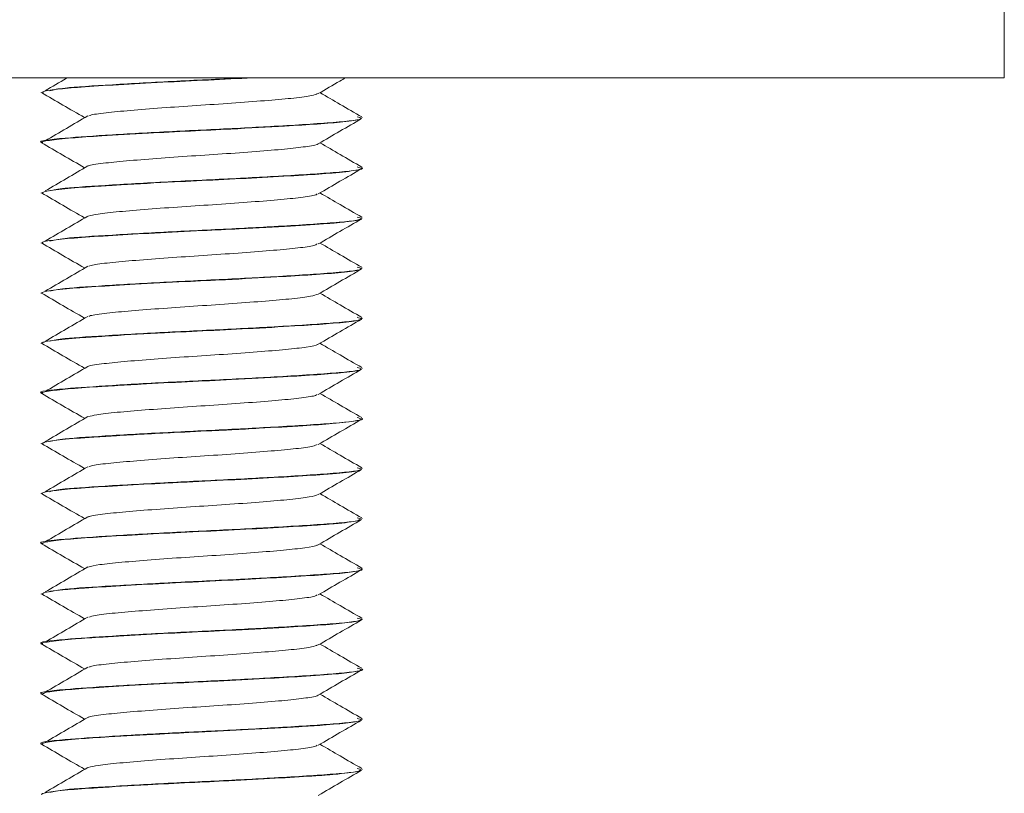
# Model space of a CAD drawing. Header units: millimetres. Extents: x 202 to 1221, y -164 to 1261.
# Tile 17 of 30: x 618 to 643, y 733 to 752. Entities that reach past the tile are written whole.
import ezdxf

# ---------------------------------------------------------------- set-up
doc = ezdxf.new("R2010")
doc.units = ezdxf.units.MM

msp = doc.modelspace()

# ---------------------------------------------------------------- linework, layer by layer
at = {"color": 7, "linetype": 'Continuous', "lineweight": 15}
for p, q in [((642.864, 761.031), (642.864, 751.031)), ((642.864, 751.031), (492.864, 751.031)), ((618.864, 750.664), (618.864, 750.655)), ((626.864, 750.03), (626.864, 750.04)), ((618.864, 749.414), (618.864, 749.405)), ((626.864, 748.78), (626.864, 748.79)), ((618.864, 748.164), (618.864, 748.155)), ((626.864, 747.53), (626.864, 747.54)), ((618.864, 746.914), (618.864, 746.905)), ((626.864, 746.28), (626.864, 746.29)), ((618.864, 745.664), (618.864, 745.655)), ((626.864, 745.03), (626.864, 745.04)), ((618.864, 744.414), (618.864, 744.405)), ((626.864, 743.78), (626.864, 743.79)), ((618.864, 743.164), (618.864, 743.155)), ((626.864, 742.53), (626.864, 742.54)), ((618.864, 741.914), (618.864, 741.905)), ((626.864, 741.28), (626.864, 741.29)), ((618.864, 740.664), (618.864, 740.655)), ((626.864, 740.03), (626.864, 740.04)), ((618.864, 739.414), (618.864, 739.405)), ((626.864, 738.78), (626.864, 738.79)), ((618.864, 738.164), (618.864, 738.155)), ((626.864, 737.53), (626.864, 737.54)), ((618.864, 736.914), (618.864, 736.905)), ((626.864, 736.28), (626.864, 736.29)), ((618.864, 735.664), (618.864, 735.655)), ((626.864, 735.03), (626.864, 735.04)), ((618.864, 734.414), (618.864, 734.405)), ((626.864, 733.78), (626.864, 733.79))]:
    msp.add_line(p, q, dxfattribs=at)
for points, knots in [([(618.909, 750.655), (618.9, 750.664), (618.873, 750.693), (619.206, 750.743), (619.844, 750.801), (620.751, 750.857), (621.86, 750.919), (623.032, 750.974), (623.769, 751.012), (624.136, 751.031)], [0, 0, 0, 0, 0.077828, 0.238751, 0.379298, 0.54098, 0.699802, 0.850788, 1, 1, 1, 1]), ([(619.512, 751.031), (619.505, 751.028), (619.322, 750.92), (619.139, 750.812), (618.962, 750.708)], [0, 0, 0, 0, 0.0358043, 1, 1, 1, 1]), ([(623.949, 751.031), (623.942, 751.031), (623.409, 751.002), (622.193, 750.948), (620.597, 750.858), (619.385, 750.783), (619.171, 750.732), (619.078, 750.709)], [0, 0, 0, 0, 0.003595, 0.26677, 0.53436, 0.797368, 1, 1, 1, 1]), ([(625.768, 750.636), (625.948, 750.741), (626.175, 750.872), (626.402, 751.004), (626.449, 751.031)], [0, 0, 0, 0, 0.791613, 1, 1, 1, 1]), ([(618.867, 750.662), (619.045, 750.558), (619.402, 750.35), (619.76, 750.143), (619.938, 750.039)], [0, 0, 0, 0, 0.500071, 1, 1, 1, 1]), ([(625.751, 750.637), (625.713, 750.621), (625.629, 750.584), (625.191, 750.525), (624.54, 750.468), (623.731, 750.405), (622.843, 750.346), (621.957, 750.287), (621.151, 750.223), (620.517, 750.167), (620.135, 750.117), (620.068, 750.089), (620.05, 750.082)], [0, 0, 0, 0, 0.089383, 0.198864, 0.306214, 0.416028, 0.524255, 0.632627, 0.742401, 0.849724, 0.959279, 1, 1, 1, 1]), ([(626.851, 750.055), (626.671, 750.159), (626.324, 750.361), (625.976, 750.562), (625.809, 750.66)], [0, 0, 0, 0, 0.517493, 1, 1, 1, 1]), ([(626.735, 750.057), (626.786, 750.044), (626.963, 749.998), (626.244, 749.916), (625.043, 749.841), (623.653, 749.764), (622.212, 749.698), (620.561, 749.608), (619.337, 749.522), (618.727, 749.454), (618.891, 749.417), (618.904, 749.414)], [0, 0, 0, 0, 0.060678, 0.214979, 0.367255, 0.429345, 0.561744, 0.696364, 0.828678, 0.986308, 1, 1, 1, 1]), ([(618.884, 749.405), (618.877, 749.408), (618.833, 749.429), (619.046, 749.47), (619.55, 749.529), (620.402, 749.586), (621.433, 749.646), (622.558, 749.703), (623.738, 749.758), (624.845, 749.82), (625.787, 749.878), (626.443, 749.932), (626.801, 749.98), (626.811, 750.006), (626.814, 750.011)], [0, 0, 0, 0, 0.014654, 0.105228, 0.206424, 0.294736, 0.404134, 0.492264, 0.574934, 0.693071, 0.778062, 0.86806, 0.970276, 1, 1, 1, 1]), ([(620.02, 750.081), (619.844, 749.978), (619.492, 749.77), (619.139, 749.562), (618.962, 749.458)], [0, 0, 0, 0, 0.4999289, 1, 1, 1, 1]), ([(625.768, 749.386), (625.948, 749.491), (626.307, 749.699), (626.667, 749.908), (626.847, 750.012)], [0, 0, 0, 0, 0.499762, 1, 1, 1, 1]), ([(618.867, 749.412), (619.045, 749.308), (619.402, 749.1), (619.76, 748.893), (619.938, 748.789)], [0, 0, 0, 0, 0.500071, 1, 1, 1, 1]), ([(626.851, 748.805), (626.671, 748.909), (626.324, 749.111), (625.976, 749.312), (625.809, 749.41)], [0, 0, 0, 0, 0.517493, 1, 1, 1, 1]), ([(625.76, 749.386), (625.76, 749.385), (625.765, 749.364), (625.525, 749.32), (625.041, 749.26), (624.33, 749.201), (623.496, 749.138), (622.598, 749.081), (621.728, 749.019), (620.955, 748.957), (620.382, 748.9), (620.069, 748.855), (620.035, 748.834), (620.032, 748.832)], [0, 0, 0, 0, 0.007623, 0.117556, 0.22659, 0.334766, 0.444948, 0.552719, 0.662266, 0.77184, 0.879593, 0.989771, 1, 1, 1, 1]), ([(618.889, 748.155), (618.893, 748.167), (618.903, 748.199), (619.304, 748.255), (619.864, 748.3), (620.258, 748.326), (620.39, 748.334), (620.457, 748.338), (620.488, 748.34), (620.501, 748.341), (620.505, 748.341), (620.506, 748.341), (620.506, 748.341), (620.506, 748.341), (620.506, 748.341), (620.506, 748.341), (620.506, 748.341), (620.507, 748.341), (620.508, 748.341), (620.548, 748.344), (620.662, 748.35), (621.177, 748.381), (622.069, 748.43), (623.294, 748.487), (624.412, 748.545), (625.389, 748.602), (626.223, 748.659), (626.714, 748.72), (626.904, 748.761), (626.86, 748.779), (626.858, 748.78)], [0, 0, 0, 0, 0.059131, 0.162957, 0.25511, 0.278222, 0.28978, 0.295559, 0.298449, 0.299171, 0.299352, 0.299442, 0.299487, 0.29949, 0.299491, 0.299493, 0.299496, 0.2995, 0.299588, 0.299965, 0.311318, 0.332705, 0.445947, 0.532936, 0.622994, 0.718209, 0.801606, 0.909273, 0.996252, 1, 1, 1, 1]), ([(620.02, 748.831), (619.844, 748.728), (619.492, 748.52), (619.139, 748.312), (618.962, 748.208)], [0, 0, 0, 0, 0.499929, 1, 1, 1, 1]), ([(626.735, 748.807), (626.786, 748.794), (626.963, 748.748), (626.244, 748.666), (625.042, 748.591), (623.654, 748.514), (622.203, 748.448), (620.595, 748.358), (619.385, 748.283), (619.171, 748.232), (619.078, 748.209)], [0, 0, 0, 0, 0.065202, 0.231007, 0.394635, 0.461355, 0.603624, 0.74828, 0.890459, 1, 1, 1, 1]), ([(625.768, 748.136), (625.948, 748.241), (626.307, 748.449), (626.667, 748.658), (626.847, 748.762)], [0, 0, 0, 0, 0.4997625, 1, 1, 1, 1]), ([(618.867, 748.162), (619.045, 748.058), (619.402, 747.85), (619.76, 747.643), (619.938, 747.539)], [0, 0, 0, 0, 0.500071, 1, 1, 1, 1]), ([(625.739, 748.136), (625.735, 748.129), (625.718, 748.103), (625.417, 748.053), (624.865, 747.995), (624.114, 747.934), (623.254, 747.872), (622.356, 747.815), (621.505, 747.752), (620.783, 747.692), (620.254, 747.636), (620.104, 747.598), (620.034, 747.581)], [0, 0, 0, 0, 0.037807, 0.147705, 0.25549, 0.364341, 0.473919, 0.581237, 0.691001, 0.799416, 0.907604, 1, 1, 1, 1]), ([(626.851, 747.555), (626.671, 747.659), (626.324, 747.861), (625.976, 748.062), (625.809, 748.16)], [0, 0, 0, 0, 0.517493, 1, 1, 1, 1]), ([(618.909, 746.905), (618.897, 746.912), (618.859, 746.938), (619.146, 746.984), (619.729, 747.043), (620.609, 747.098), (621.687, 747.16), (622.787, 747.214), (623.962, 747.271), (625.074, 747.333), (625.828, 747.381), (626.178, 747.41), (626.326, 747.425), (626.615, 747.456), (626.856, 747.487), (626.835, 747.51), (626.834, 747.512)], [0, 0, 0, 0, 0.0392019, 0.1301168, 0.2256769, 0.322736, 0.4171285, 0.5167877, 0.592705, 0.7069479, 0.8100463, 0.8406359, 0.8548906, 0.8789795, 0.9923832, 1, 1, 1, 1]), ([(620.02, 747.581), (619.844, 747.478), (619.492, 747.27), (619.139, 747.062), (618.962, 746.958)], [0, 0, 0, 0, 0.499929, 1, 1, 1, 1]), ([(626.735, 747.557), (626.786, 747.544), (626.963, 747.498), (626.244, 747.416), (625.042, 747.341), (623.654, 747.264), (622.203, 747.198), (620.595, 747.108), (619.385, 747.033), (619.171, 746.982), (619.078, 746.959)], [0, 0, 0, 0, 0.065202, 0.231007, 0.394635, 0.461355, 0.603624, 0.74828, 0.890459, 1, 1, 1, 1]), ([(625.768, 746.886), (625.948, 746.991), (626.307, 747.199), (626.667, 747.408), (626.847, 747.512)], [0, 0, 0, 0, 0.499762, 1, 1, 1, 1]), ([(618.867, 746.912), (619.045, 746.808), (619.402, 746.6), (619.76, 746.393), (619.938, 746.289)], [0, 0, 0, 0, 0.500071, 1, 1, 1, 1]), ([(625.739, 746.887), (625.719, 746.874), (625.667, 746.842), (625.289, 746.786), (624.676, 746.729), (623.889, 746.667), (623.01, 746.606), (622.117, 746.548), (621.292, 746.485), (620.619, 746.427), (620.182, 746.375), (620.086, 746.343), (620.051, 746.331)], [0, 0, 0, 0, 0.068335, 0.178124, 0.285458, 0.395017, 0.503923, 0.61168, 0.721589, 0.829167, 0.938298, 1, 1, 1, 1]), ([(626.851, 746.305), (626.671, 746.409), (626.324, 746.611), (625.976, 746.812), (625.809, 746.91)], [0, 0, 0, 0, 0.517493, 1, 1, 1, 1]), ([(618.866, 745.655), (618.869, 745.661), (618.876, 745.675), (619.002, 745.713), (619.384, 745.765), (620.196, 745.823), (621.215, 745.884), (622.351, 745.943), (623.577, 746.001), (624.681, 746.06), (625.67, 746.12), (626.411, 746.177), (626.82, 746.234), (626.839, 746.268), (626.846, 746.28)], [0, 0, 0, 0, 0.033352, 0.068944, 0.180537, 0.270361, 0.363656, 0.467535, 0.547122, 0.654731, 0.740478, 0.83481, 0.94001, 1, 1, 1, 1]), ([(620.02, 746.331), (619.844, 746.228), (619.492, 746.02), (619.139, 745.812), (618.962, 745.708)], [0, 0, 0, 0, 0.499929, 1, 1, 1, 1]), ([(626.735, 746.307), (626.786, 746.294), (626.963, 746.248), (626.244, 746.166), (625.042, 746.091), (623.654, 746.014), (622.203, 745.948), (620.595, 745.858), (619.385, 745.783), (619.171, 745.732), (619.078, 745.709)], [0, 0, 0, 0, 0.065202, 0.231007, 0.394635, 0.461355, 0.603624, 0.74828, 0.890459, 1, 1, 1, 1]), ([(625.768, 745.636), (625.948, 745.741), (626.307, 745.949), (626.667, 746.158), (626.847, 746.262)], [0, 0, 0, 0, 0.499762, 1, 1, 1, 1]), ([(618.867, 745.662), (619.045, 745.558), (619.402, 745.35), (619.76, 745.143), (619.938, 745.039)], [0, 0, 0, 0, 0.500071, 1, 1, 1, 1]), ([(625.76, 745.637), (625.712, 745.619), (625.611, 745.58), (625.143, 745.52), (624.475, 745.463), (623.657, 745.4), (622.765, 745.341), (621.884, 745.281), (621.088, 745.218), (620.472, 745.162), (620.114, 745.113), (620.059, 745.087), (620.047, 745.082)], [0, 0, 0, 0, 0.099103, 0.208381, 0.315825, 0.425693, 0.533611, 0.642289, 0.751937, 0.85923, 0.968919, 1, 1, 1, 1]), ([(626.851, 745.055), (626.671, 745.159), (626.324, 745.361), (625.976, 745.562), (625.809, 745.66)], [0, 0, 0, 0, 0.517493, 1, 1, 1, 1]), ([(618.869, 744.405), (618.868, 744.406), (618.856, 744.415), (618.893, 744.429), (618.987, 744.457), (619.258, 744.499), (619.738, 744.542), (620.265, 744.576), (620.889, 744.615), (621.812, 744.667), (623.041, 744.725), (624.225, 744.785), (625.271, 744.845), (626.144, 744.903), (626.661, 744.961), (626.885, 745.005), (626.845, 745.026), (626.838, 745.03)], [0, 0, 0, 0, 0.006431, 0.041949, 0.074276, 0.137813, 0.2383, 0.277454, 0.311738, 0.425394, 0.513034, 0.604005, 0.709835, 0.792361, 0.895972, 0.978986, 1, 1, 1, 1]), ([(620.02, 745.081), (619.844, 744.978), (619.492, 744.77), (619.139, 744.562), (618.962, 744.458)], [0, 0, 0, 0, 0.499929, 1, 1, 1, 1]), ([(626.735, 745.057), (626.786, 745.044), (626.963, 744.998), (626.244, 744.916), (625.042, 744.841), (623.654, 744.764), (622.203, 744.698), (620.595, 744.608), (619.385, 744.533), (619.171, 744.482), (619.078, 744.459)], [0, 0, 0, 0, 0.0652021, 0.2310065, 0.3946353, 0.4613548, 0.603624, 0.7482804, 0.8904594, 1, 1, 1, 1]), ([(625.768, 744.386), (625.948, 744.491), (626.307, 744.699), (626.667, 744.908), (626.847, 745.012)], [0, 0, 0, 0, 0.499762, 1, 1, 1, 1]), ([(618.867, 744.412), (619.045, 744.308), (619.402, 744.1), (619.76, 743.893), (619.938, 743.789)], [0, 0, 0, 0, 0.500071, 1, 1, 1, 1]), ([(625.751, 744.386), (625.751, 744.383), (625.751, 744.36), (625.493, 744.314), (624.987, 744.255), (624.263, 744.196), (623.42, 744.133), (622.521, 744.076), (621.658, 744.014), (620.896, 743.953), (620.344, 743.895), (620.049, 743.852), (620.022, 743.832), (620.022, 743.832)], [0, 0, 0, 0, 0.017133, 0.12719, 0.235914, 0.344383, 0.45451, 0.562166, 0.671917, 0.781259, 0.889178, 0.999381, 1, 1, 1, 1]), ([(626.851, 743.805), (626.671, 743.909), (626.324, 744.111), (625.976, 744.312), (625.809, 744.41)], [0, 0, 0, 0, 0.517493, 1, 1, 1, 1]), ([(626.735, 743.807), (626.786, 743.794), (626.963, 743.748), (626.244, 743.666), (625.043, 743.591), (623.653, 743.514), (622.212, 743.448), (620.561, 743.358), (619.337, 743.272), (618.727, 743.204), (618.891, 743.167), (618.904, 743.164)], [0, 0, 0, 0, 0.060678, 0.214979, 0.367255, 0.429345, 0.561744, 0.696364, 0.828678, 0.986308, 1, 1, 1, 1]), ([(620.02, 743.831), (619.844, 743.728), (619.492, 743.52), (619.139, 743.312), (618.962, 743.208)], [0, 0, 0, 0, 0.499929, 1, 1, 1, 1]), ([(618.882, 743.155), (618.877, 743.158), (618.835, 743.18), (619.052, 743.221), (619.563, 743.28), (620.176, 743.321), (620.783, 743.358), (621.472, 743.398), (622.472, 743.449), (623.706, 743.507), (624.837, 743.569), (625.787, 743.627), (626.471, 743.685), (626.824, 743.732), (626.823, 743.758), (626.822, 743.762)], [0, 0, 0, 0, 0.01539, 0.111824, 0.203839, 0.295015, 0.326799, 0.388244, 0.485844, 0.576904, 0.689572, 0.778435, 0.870174, 0.981156, 1, 1, 1, 1]), ([(625.768, 743.136), (625.948, 743.241), (626.307, 743.449), (626.667, 743.658), (626.847, 743.762)], [0, 0, 0, 0, 0.499762, 1, 1, 1, 1]), ([(618.867, 743.162), (619.045, 743.058), (619.402, 742.85), (619.76, 742.643), (619.938, 742.539)], [0, 0, 0, 0, 0.500071, 1, 1, 1, 1]), ([(625.737, 743.136), (625.729, 743.128), (625.703, 743.099), (625.379, 743.047), (624.807, 742.99), (624.044, 742.929), (623.177, 742.867), (622.28, 742.81), (621.437, 742.746), (620.73, 742.688), (620.231, 742.633), (620.099, 742.596), (620.042, 742.581)], [0, 0, 0, 0, 0.0474, 0.157307, 0.26489, 0.374007, 0.483415, 0.590811, 0.700663, 0.808759, 0.917281, 1, 1, 1, 1]), ([(626.851, 742.555), (626.671, 742.659), (626.324, 742.861), (625.976, 743.062), (625.809, 743.16)], [0, 0, 0, 0, 0.517493, 1, 1, 1, 1]), ([(620.02, 742.581), (619.844, 742.478), (619.492, 742.27), (619.139, 742.062), (618.962, 741.958)], [0, 0, 0, 0, 0.499929, 1, 1, 1, 1]), ([(626.735, 742.557), (626.786, 742.544), (626.963, 742.498), (626.244, 742.416), (625.042, 742.341), (623.654, 742.264), (622.203, 742.198), (620.595, 742.108), (619.385, 742.033), (619.171, 741.982), (619.078, 741.959)], [0, 0, 0, 0, 0.065202, 0.231007, 0.394635, 0.461355, 0.603624, 0.74828, 0.890459, 1, 1, 1, 1]), ([(618.899, 741.905), (618.905, 741.919), (618.917, 741.953), (619.356, 742.01), (619.918, 742.054), (620.329, 742.08), (620.425, 742.086), (620.452, 742.088), (620.457, 742.088), (620.458, 742.088), (620.458, 742.088), (620.458, 742.088), (620.458, 742.088), (620.458, 742.088), (620.459, 742.088), (620.462, 742.088), (620.495, 742.09), (620.587, 742.096), (621.103, 742.128), (622.01, 742.177), (623.014, 742.224), (623.724, 742.259), (624.476, 742.299), (625.366, 742.351), (626.228, 742.409), (626.715, 742.471), (626.911, 742.511), (626.861, 742.529), (626.86, 742.53)], [0, 0, 0, 0, 0.071417, 0.164931, 0.264943, 0.28654, 0.29321, 0.294448, 0.29459, 0.294661, 0.294662, 0.294664, 0.294666, 0.294672, 0.294722, 0.294847, 0.295691, 0.304512, 0.322055, 0.444617, 0.530321, 0.559917, 0.616158, 0.716753, 0.801992, 0.911024, 0.997614, 1, 1, 1, 1]), ([(625.768, 741.886), (625.948, 741.991), (626.307, 742.199), (626.667, 742.408), (626.847, 742.512)], [0, 0, 0, 0, 0.499762, 1, 1, 1, 1]), ([(618.867, 741.912), (619.045, 741.808), (619.402, 741.6), (619.76, 741.393), (619.938, 741.289)], [0, 0, 0, 0, 0.500071, 1, 1, 1, 1]), ([(625.743, 741.887), (625.716, 741.872), (625.65, 741.838), (625.245, 741.781), (624.614, 741.724), (623.817, 741.661), (622.933, 741.601), (622.043, 741.543), (621.227, 741.479), (620.571, 741.423), (620.16, 741.371), (620.078, 741.341), (620.052, 741.331)], [0, 0, 0, 0, 0.078011, 0.187681, 0.29499, 0.404691, 0.513305, 0.621313, 0.731184, 0.838611, 0.947962, 1, 1, 1, 1]), ([(626.851, 741.305), (626.671, 741.409), (626.324, 741.611), (625.976, 741.812), (625.809, 741.91)], [0, 0, 0, 0, 0.517493, 1, 1, 1, 1]), ([(620.02, 741.331), (619.844, 741.228), (619.492, 741.02), (619.139, 740.812), (618.962, 740.708)], [0, 0, 0, 0, 0.499929, 1, 1, 1, 1]), ([(618.878, 740.655), (618.877, 740.661), (618.874, 740.687), (619.128, 740.733), (619.729, 740.793), (620.602, 740.848), (621.483, 740.897), (622.225, 740.937), (622.995, 740.973), (623.982, 741.022), (625.06, 741.083), (625.741, 741.125), (626.191, 741.161), (626.586, 741.201), (626.864, 741.243), (626.838, 741.272), (626.831, 741.28)], [0, 0, 0, 0, 0.033245, 0.127733, 0.217269, 0.312258, 0.405653, 0.44741, 0.494219, 0.590282, 0.681939, 0.774347, 0.803356, 0.856459, 0.962012, 1, 1, 1, 1]), ([(626.735, 741.307), (626.786, 741.294), (626.963, 741.248), (626.244, 741.166), (625.042, 741.091), (623.654, 741.014), (622.203, 740.948), (620.595, 740.858), (619.385, 740.783), (619.171, 740.732), (619.078, 740.709)], [0, 0, 0, 0, 0.065202, 0.231007, 0.394635, 0.461355, 0.603624, 0.74828, 0.890459, 1, 1, 1, 1]), ([(625.768, 740.636), (625.948, 740.741), (626.307, 740.949), (626.667, 741.158), (626.847, 741.262)], [0, 0, 0, 0, 0.499762, 1, 1, 1, 1]), ([(618.867, 740.662), (619.045, 740.558), (619.402, 740.35), (619.76, 740.143), (619.938, 740.039)], [0, 0, 0, 0, 0.500071, 1, 1, 1, 1]), ([(625.768, 740.637), (625.709, 740.617), (625.591, 740.576), (625.093, 740.515), (624.41, 740.458), (623.583, 740.394), (622.688, 740.337), (621.812, 740.276), (621.026, 740.213), (620.429, 740.157), (620.093, 740.11), (620.048, 740.086), (620.041, 740.082)], [0, 0, 0, 0, 0.107916, 0.217044, 0.324734, 0.434712, 0.542472, 0.651513, 0.761092, 0.868504, 0.978381, 1, 1, 1, 1]), ([(626.851, 740.055), (626.671, 740.159), (626.324, 740.361), (625.976, 740.562), (625.809, 740.66)], [0, 0, 0, 0, 0.5174932, 1, 1, 1, 1]), ([(620.02, 740.081), (619.844, 739.978), (619.492, 739.77), (619.139, 739.562), (618.962, 739.458)], [0, 0, 0, 0, 0.499929, 1, 1, 1, 1]), ([(626.735, 740.057), (626.786, 740.044), (626.963, 739.998), (626.244, 739.916), (625.043, 739.841), (623.653, 739.764), (622.212, 739.698), (620.561, 739.608), (619.337, 739.522), (618.727, 739.454), (618.891, 739.417), (618.904, 739.414)], [0, 0, 0, 0, 0.060678, 0.214979, 0.367255, 0.429345, 0.561744, 0.696364, 0.828678, 0.986308, 1, 1, 1, 1]), ([(618.867, 739.405), (618.897, 739.423), (618.958, 739.461), (619.464, 739.521), (620.235, 739.576), (621.221, 739.634), (622.355, 739.694), (623.534, 739.748), (624.664, 739.809), (625.558, 739.863), (626.291, 739.917), (626.747, 739.968), (626.787, 740.001), (626.8, 740.011)], [0, 0, 0, 0, 0.093389, 0.189719, 0.283003, 0.380048, 0.472436, 0.570374, 0.666725, 0.762099, 0.834029, 0.946538, 1, 1, 1, 1]), ([(625.768, 739.386), (625.948, 739.491), (626.307, 739.699), (626.667, 739.908), (626.847, 740.012)], [0, 0, 0, 0, 0.499762, 1, 1, 1, 1]), ([(618.867, 739.412), (619.045, 739.308), (619.402, 739.1), (619.76, 738.893), (619.938, 738.789)], [0, 0, 0, 0, 0.500071, 1, 1, 1, 1]), ([(625.744, 739.386), (625.743, 739.381), (625.736, 739.357), (625.459, 739.309), (624.931, 739.25), (624.195, 739.191), (623.344, 739.128), (622.445, 739.071), (621.586, 739.008), (620.848, 738.948), (620.282, 738.891), (620.108, 738.85), (620.023, 738.83)], [0, 0, 0, 0, 0.026602, 0.136437, 0.24453, 0.353022, 0.462746, 0.570044, 0.679651, 0.788417, 0.896259, 1, 1, 1, 1]), ([(626.851, 738.805), (626.671, 738.909), (626.324, 739.111), (625.976, 739.312), (625.809, 739.41)], [0, 0, 0, 0, 0.5174932, 1, 1, 1, 1]), ([(618.9, 738.155), (618.898, 738.166), (618.892, 738.2), (619.228, 738.244), (619.647, 738.283), (620.09, 738.316), (620.821, 738.361), (621.906, 738.421), (623.078, 738.477), (624.218, 738.534), (625.261, 738.595), (626.107, 738.649), (626.657, 738.71), (626.884, 738.753), (626.849, 738.776), (626.843, 738.78)], [0, 0, 0, 0, 0.056086, 0.166613, 0.20429, 0.239606, 0.33158, 0.42505, 0.51596, 0.609643, 0.699412, 0.795171, 0.8877, 0.980405, 1, 1, 1, 1]), ([(620.02, 738.831), (619.844, 738.728), (619.492, 738.52), (619.139, 738.312), (618.962, 738.208)], [0, 0, 0, 0, 0.4999286, 1, 1, 1, 1]), ([(626.735, 738.807), (626.786, 738.794), (626.963, 738.748), (626.244, 738.666), (625.042, 738.591), (623.654, 738.514), (622.203, 738.448), (620.595, 738.358), (619.385, 738.283), (619.171, 738.232), (619.078, 738.209)], [0, 0, 0, 0, 0.065202, 0.231007, 0.394635, 0.461355, 0.603624, 0.74828, 0.890459, 1, 1, 1, 1]), ([(625.768, 738.136), (625.948, 738.241), (626.307, 738.449), (626.667, 738.658), (626.847, 738.762)], [0, 0, 0, 0, 0.499762, 1, 1, 1, 1]), ([(618.867, 738.162), (619.045, 738.058), (619.402, 737.85), (619.76, 737.643), (619.938, 737.539)], [0, 0, 0, 0, 0.500071, 1, 1, 1, 1]), ([(625.737, 738.136), (625.724, 738.126), (625.687, 738.096), (625.339, 738.042), (624.747, 737.985), (623.973, 737.923), (623.1, 737.862), (622.204, 737.804), (621.37, 737.741), (620.678, 737.683), (620.208, 737.629), (620.093, 737.595), (620.047, 737.581)], [0, 0, 0, 0, 0.057021, 0.166897, 0.274332, 0.383676, 0.492877, 0.600405, 0.710307, 0.818134, 0.926958, 1, 1, 1, 1]), ([(626.851, 737.555), (626.671, 737.659), (626.324, 737.861), (625.976, 738.062), (625.809, 738.16)], [0, 0, 0, 0, 0.517493, 1, 1, 1, 1]), ([(626.735, 737.557), (626.786, 737.544), (626.963, 737.498), (626.244, 737.416), (625.043, 737.341), (623.653, 737.264), (622.212, 737.198), (620.561, 737.108), (619.337, 737.022), (618.727, 736.954), (618.891, 736.917), (618.904, 736.914)], [0, 0, 0, 0, 0.060678, 0.214979, 0.367255, 0.429345, 0.561744, 0.696364, 0.828678, 0.986308, 1, 1, 1, 1]), ([(618.887, 736.905), (618.88, 736.908), (618.836, 736.931), (619.076, 736.975), (619.615, 737.034), (620.444, 737.088), (621.443, 737.146), (622.597, 737.205), (623.793, 737.261), (624.886, 737.322), (625.817, 737.379), (626.477, 737.435), (626.792, 737.487), (626.871, 737.517), (626.862, 737.529), (626.861, 737.53)], [0, 0, 0, 0, 0.017972, 0.111811, 0.211162, 0.289549, 0.387932, 0.480801, 0.567874, 0.671881, 0.757254, 0.850392, 0.940443, 0.994917, 1, 1, 1, 1]), ([(620.02, 737.581), (619.844, 737.478), (619.492, 737.27), (619.139, 737.062), (618.962, 736.958)], [0, 0, 0, 0, 0.499929, 1, 1, 1, 1]), ([(625.768, 736.886), (625.948, 736.991), (626.307, 737.199), (626.667, 737.408), (626.847, 737.512)], [0, 0, 0, 0, 0.4997627, 1, 1, 1, 1]), ([(618.867, 736.912), (619.045, 736.808), (619.402, 736.6), (619.76, 736.393), (619.938, 736.289)], [0, 0, 0, 0, 0.500071, 1, 1, 1, 1]), ([(626.851, 736.305), (626.671, 736.409), (626.324, 736.611), (625.976, 736.812), (625.809, 736.91)], [0, 0, 0, 0, 0.517493, 1, 1, 1, 1]), ([(625.75, 736.887), (625.713, 736.871), (625.632, 736.834), (625.199, 736.776), (624.551, 736.719), (623.744, 736.656), (622.856, 736.597), (621.969, 736.537), (621.162, 736.474), (620.524, 736.418), (620.138, 736.368), (620.07, 736.339), (620.051, 736.332)], [0, 0, 0, 0, 0.087709, 0.197221, 0.30456, 0.41436, 0.522645, 0.630962, 0.740754, 0.848087, 0.957616, 1, 1, 1, 1]), ([(626.735, 736.307), (626.786, 736.294), (626.963, 736.248), (626.244, 736.166), (625.043, 736.091), (623.653, 736.014), (622.212, 735.948), (620.561, 735.858), (619.337, 735.772), (618.727, 735.704), (618.891, 735.667), (618.904, 735.664)], [0, 0, 0, 0, 0.060678, 0.214979, 0.367255, 0.429345, 0.561744, 0.696364, 0.828678, 0.986308, 1, 1, 1, 1]), ([(618.91, 735.655), (618.91, 735.669), (618.911, 735.703), (619.342, 735.758), (620.06, 735.815), (621.058, 735.875), (622.18, 735.935), (623.35, 735.99), (624.411, 736.045), (625.429, 736.105), (626.237, 736.16), (626.727, 736.222), (626.909, 736.261), (626.864, 736.28), (626.864, 736.28)], [0, 0, 0, 0, 0.070387, 0.166373, 0.254924, 0.350822, 0.454807, 0.531714, 0.628771, 0.713058, 0.81293, 0.90688, 0.999733, 1, 1, 1, 1]), ([(620.02, 736.331), (619.844, 736.228), (619.492, 736.02), (619.139, 735.812), (618.962, 735.708)], [0, 0, 0, 0, 0.499929, 1, 1, 1, 1]), ([(625.768, 735.636), (625.948, 735.741), (626.307, 735.949), (626.667, 736.158), (626.847, 736.262)], [0, 0, 0, 0, 0.499762, 1, 1, 1, 1]), ([(618.867, 735.662), (619.045, 735.558), (619.402, 735.35), (619.76, 735.143), (619.938, 735.039)], [0, 0, 0, 0, 0.500071, 1, 1, 1, 1]), ([(625.762, 735.636), (625.762, 735.635), (625.768, 735.614), (625.53, 735.571), (625.05, 735.511), (624.341, 735.452), (623.509, 735.389), (622.611, 735.332), (621.741, 735.27), (620.966, 735.208), (620.389, 735.151), (620.073, 735.106), (620.037, 735.084), (620.034, 735.082)], [0, 0, 0, 0, 0.005987, 0.115895, 0.224977, 0.33311, 0.443299, 0.551093, 0.660602, 0.770212, 0.877942, 0.988112, 1, 1, 1, 1]), ([(626.851, 735.055), (626.671, 735.159), (626.324, 735.361), (625.976, 735.562), (625.809, 735.66)], [0, 0, 0, 0, 0.5174932, 1, 1, 1, 1]), ([(626.735, 735.057), (626.786, 735.044), (626.963, 734.998), (626.244, 734.916), (625.043, 734.841), (623.653, 734.764), (622.212, 734.698), (620.561, 734.608), (619.337, 734.522), (618.727, 734.454), (618.891, 734.417), (618.904, 734.414)], [0, 0, 0, 0, 0.060678, 0.214979, 0.367255, 0.429345, 0.561744, 0.696364, 0.828678, 0.986308, 1, 1, 1, 1]), ([(618.886, 734.405), (618.881, 734.411), (618.864, 734.437), (619.132, 734.484), (619.724, 734.542), (620.618, 734.599), (621.665, 734.659), (622.874, 734.718), (624.096, 734.777), (625.149, 734.838), (625.988, 734.892), (626.56, 734.946), (626.864, 734.995), (626.837, 735.022), (626.829, 735.03)], [0, 0, 0, 0, 0.031163, 0.1279623, 0.2222852, 0.3033756, 0.4158765, 0.4937205, 0.5934174, 0.7065913, 0.7709144, 0.8659446, 0.9622269, 1, 1, 1, 1]), ([(620.02, 735.081), (619.844, 734.978), (619.492, 734.77), (619.139, 734.562), (618.962, 734.458)], [0, 0, 0, 0, 0.4999286, 1, 1, 1, 1]), ([(625.768, 734.386), (625.948, 734.491), (626.307, 734.699), (626.667, 734.908), (626.847, 735.012)], [0, 0, 0, 0, 0.4997627, 1, 1, 1, 1]), ([(618.867, 734.412), (619.045, 734.308), (619.402, 734.1), (619.76, 733.893), (619.938, 733.789)], [0, 0, 0, 0, 0.500071, 1, 1, 1, 1]), ([(625.74, 734.386), (625.736, 734.38), (625.721, 734.354), (625.424, 734.304), (624.875, 734.246), (624.126, 734.185), (623.267, 734.123), (622.369, 734.066), (621.517, 734.003), (620.793, 733.943), (620.258, 733.887), (620.105, 733.848), (620.033, 733.831)], [0, 0, 0, 0, 0.036157, 0.146048, 0.253874, 0.362677, 0.472279, 0.579589, 0.689332, 0.797803, 0.905935, 1, 1, 1, 1]), ([(626.851, 733.805), (626.671, 733.909), (626.324, 734.111), (625.976, 734.312), (625.809, 734.41)], [0, 0, 0, 0, 0.517493, 1, 1, 1, 1]), ([(618.864, 733.155), (618.87, 733.163), (618.883, 733.179), (619.038, 733.219), (619.448, 733.27), (620.303, 733.33), (621.379, 733.393), (622.529, 733.452), (623.626, 733.504), (624.69, 733.561), (625.489, 733.609), (625.977, 733.643), (626.432, 733.683), (626.773, 733.723), (626.802, 733.753), (626.81, 733.761)], [0, 0, 0, 0, 0.040479, 0.087764, 0.191102, 0.283737, 0.402419, 0.491041, 0.570589, 0.671035, 0.763323, 0.809169, 0.847745, 0.9593, 1, 1, 1, 1]), ([(620.02, 733.831), (619.844, 733.728), (619.492, 733.52), (619.139, 733.312), (618.962, 733.208)], [0, 0, 0, 0, 0.499929, 1, 1, 1, 1]), ([(626.735, 733.807), (626.786, 733.794), (626.963, 733.748), (626.244, 733.666), (625.042, 733.591), (623.654, 733.514), (622.203, 733.448), (620.595, 733.358), (619.385, 733.283), (619.171, 733.232), (619.078, 733.209)], [0, 0, 0, 0, 0.065202, 0.231007, 0.394635, 0.461355, 0.603624, 0.74828, 0.890459, 1, 1, 1, 1]), ([(625.768, 733.136), (625.948, 733.241), (626.307, 733.449), (626.667, 733.658), (626.847, 733.762)], [0, 0, 0, 0, 0.499762, 1, 1, 1, 1])]:
    msp.add_open_spline(points, degree=3, knots=knots, dxfattribs=at)

doc.saveas('drawing.dxf')
